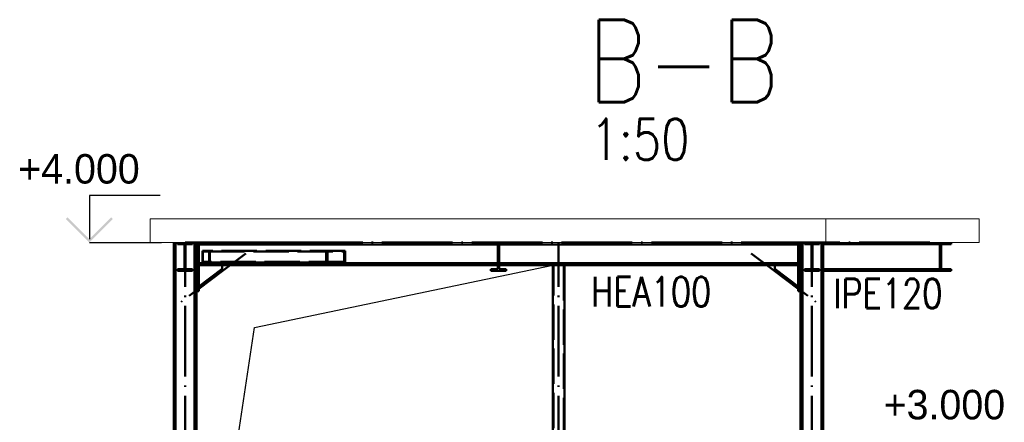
# Paper-space layout 'Layout1' of a CAD drawing. Extents: x -2 to 985, y -36 to 1353.
# Tile 8 of 73: x 113 to 197, y 93 to 127. Entities that reach past the tile are written whole.
import ezdxf

# ---------------------------------------------------------------- set-up
doc = ezdxf.new("R2010")
doc.units = 0
doc.linetypes.add('ACAD_ISO02W100', pattern=[15, 12, -3])
doc.linetypes.add('ACAD_ISO04W100', pattern=[30.5, 24, -3, 0.5, -3])
for name, color, linetype, lineweight in [('SS_KOTY-VYSKOVA', 140, 'CONTINUOUS', 25), ('SS_OPLÁŠTĚNÍ', 9, 'CONTINUOUS', 13), ('SS_PLNA_025', 7, 'CONTINUOUS', 25), ('SS_POPIS_PROFILU', 13, 'CONTINUOUS', 25), ('SS_SLOUPKY', 131, 'CONTINUOUS', 50), ('SS_SLOUPY', 143, 'CONTINUOUS', 50), ('SS_VAZNICE', 213, 'CONTINUOUS', 50), ('SS_ZTUŽENÍ', 151, 'CONTINUOUS', 50)]:
    doc.layers.add(name, color=color, linetype=linetype, lineweight=lineweight)
doc.styles.add('romans.shx', font='romans.shx', dxfattribs={"height": 5})

psp = doc.layouts.get("Layout1")

# ---------------------------------------------------------------- hatches: boundary and pattern name
at = {"layer": 'SS_KOTY-VYSKOVA'}
psp.add_hatch(color=256, dxfattribs=at).paths.add_polyline_path([(117.3582, 110.2809), (117.2168, 110.1395), (119.2168, 108.1395), (121.2168, 110.1395), (121.0754, 110.2809), (119.2168, 108.4223)])

# ---------------------------------------------------------------- linework, layer by layer
for p, q in [((125.2168, 112.1395), (119.2168, 112.1395)), ((119.2168, 112.1395), (119.2168, 108.4223)), ((119.2168, 108.1395), (125.3397, 108.1395))]:
    psp.add_line(p, q, dxfattribs=at)
at = {"layer": 'SS_OPLÁŠTĚNÍ', "color": 9, "linetype": 'Continuous', "ltscale": 0.25}
for p, q in [((124.3797, 110.1395), (181.7292, 110.1395)), ((124.3797, 108.1395), (124.3797, 110.1395)), ((181.7292, 110.1395), (194.7292, 110.1395)), ((181.7292, 110.1395), (181.7292, 108.1395)), ((194.7292, 108.1395), (194.7292, 110.1395)), ((181.7292, 108.1395), (124.3797, 108.1395)), ((194.7292, 108.1395), (181.7292, 108.1395))]:
    psp.add_line(p, q, dxfattribs=at)
at = {"layer": 'SS_PLNA_025', "elevation": -43844.2}
psp.add_lwpolyline([(128.2997, 68.1395), (133.2445, 100.9421), (158.5397, 106.2195)], dxfattribs=at)
at = {"layer": 'SS_SLOUPKY', "color": 7, "linetype": 'ACAD_ISO04W100', "ltscale": 0.25}
psp.add_line((159.0397, 28.1395), (159.0397, 108.1395), dxfattribs=at)
at = {"layer": 'SS_SLOUPKY', "color": 1, "linetype": 'Continuous', "ltscale": 0.25}
for p, q in [((158.5397, 71.0845), (158.5397, 106.2195)), ((159.5397, 71.0845), (159.5397, 106.2195))]:
    psp.add_line(p, q, dxfattribs=at)
at = {"layer": 'SS_SLOUPKY', "color": 3, "linetype": 'ACAD_ISO02W100', "ltscale": 0.25}
for p, q in [((158.5997, 28.6395), (158.5997, 106.2195)), ((159.4797, 106.2195), (159.4797, 28.6395))]:
    psp.add_line(p, q, dxfattribs=at)
at = {"layer": 'SS_SLOUPY', "color": 1, "linetype": 'Continuous', "ltscale": 0.25}
for p, q in [((126.3797, 108.1395), (126.3797, 68.1395)), ((126.5397, 56.5654), (126.5397, 108.1395)), ((128.1397, 57.8454), (128.1397, 108.1395)), ((128.2997, 57.9734), (128.2997, 108.1395)), ((128.4999, 108.0395), (128.2999, 108.0395)), ((128.2999, 108.0395), (128.2999, 104.0195)), ((128.4999, 104.0195), (128.4999, 108.0395)), ((128.5001, 108.1395), (128.5001, 106.2195)), ((128.5001, 107.9795), (179.3793, 107.9795)), ((179.3793, 106.2195), (179.3793, 108.1395)), ((179.5795, 108.0395), (179.3795, 108.0395)), ((179.3795, 108.0395), (179.3795, 104.4195)), ((179.5795, 104.0195), (179.5795, 108.0395)), ((179.5797, 71.0845), (179.5797, 108.1395)), ((179.7397, 71.0845), (179.7397, 108.1395)), ((181.3397, 48.0395), (181.3397, 108.1395)), ((181.4997, 28.7395), (181.4997, 108.1395)), ((128.4999, 106.2195), (128.5001, 106.2195)), ((179.3793, 106.3795), (128.5001, 106.3795)), ((128.5001, 106.2195), (179.3793, 106.2195)), ((130.4999, 105.7195), (130.4999, 106.2195)), ((177.3795, 106.2195), (177.3795, 105.7195)), ((179.3793, 106.2195), (179.3795, 106.2195)), ((130.4999, 105.9195), (128.4999, 104.4195)), ((128.4999, 104.2195), (130.4999, 105.7195)), ((179.3795, 104.4195), (177.3795, 105.9195)), ((177.3795, 105.7195), (179.3795, 104.2195)), ((128.2999, 104.0195), (128.4999, 104.0195)), ((179.3795, 104.4195), (179.3795, 104.2195)), ((179.3795, 104.2195), (179.3795, 104.0195)), ((179.3795, 104.0195), (179.5795, 104.0195))]:
    psp.add_line(p, q, dxfattribs=at)
at = {"layer": 'SS_SLOUPY', "color": 7, "linetype": 'ACAD_ISO04W100', "ltscale": 0.25}
for p, q in [((180.5397, 108.1395), (127.3397, 108.1395)), ((127.3397, 28.1395), (127.3397, 108.1395)), ((180.5397, 28.1395), (180.5397, 108.1395)), ((132.4999, 107.2195), (126.4999, 102.7195)), ((175.3795, 107.2195), (181.3795, 102.7195))]:
    psp.add_line(p, q, dxfattribs=at)
at = {"layer": 'SS_VAZNICE', "color": 3, "linetype": 'ACAD_ISO02W100', "ltscale": 0.25}
for p, q in [((126.6997, 108.1395), (126.6997, 108.0135)), ((126.6997, 108.0135), (127.1557, 108.0135)), ((127.2957, 107.8735), (127.2957, 106.0055)), ((127.3837, 106.0055), (127.3837, 107.8735)), ((127.5237, 108.0135), (127.9797, 108.0135)), ((127.9797, 108.0135), (127.9797, 108.1395)), ((153.2997, 108.1395), (153.2997, 108.0135)), ((153.2997, 108.0135), (153.7557, 108.0135)), ((153.8957, 106.2195), (153.8957, 107.8735)), ((153.9837, 107.8735), (153.9837, 106.2195)), ((154.1237, 108.0135), (154.5797, 108.0135)), ((154.5797, 108.0135), (154.5797, 108.1395)), ((179.8997, 108.1395), (179.8997, 108.0135)), ((179.8997, 108.0135), (180.3557, 108.0135)), ((180.4957, 107.8735), (180.4957, 106.0055)), ((180.5837, 106.0055), (180.5837, 107.8735)), ((180.7237, 108.0135), (181.1797, 108.0135)), ((181.1797, 108.0135), (181.1797, 108.1395)), ((190.5397, 108.0135), (190.5397, 108.1395)), ((191.3826, 105.8655), (191.3826, 108.0135)), ((127.1557, 105.8655), (126.6997, 105.8655)), ((126.6997, 105.8655), (126.6997, 105.7395)), ((126.6997, 105.7395), (127.9797, 105.7395)), ((127.9797, 105.8655), (127.5237, 105.8655)), ((127.9797, 105.7395), (127.9797, 105.8655)), ((180.3557, 105.8655), (179.8997, 105.8655)), ((179.8997, 105.8655), (179.8997, 105.7395)), ((179.8997, 105.7395), (181.1797, 105.7395)), ((181.1797, 105.8655), (180.7237, 105.8655)), ((181.1797, 105.7395), (181.1797, 105.8655)), ((190.5397, 105.7395), (190.5397, 105.8655))]:
    psp.add_line(p, q, dxfattribs=at)
at = {"layer": 'SS_VAZNICE', "color": 7, "linetype": 'ACAD_ISO04W100', "ltscale": 0.25}
for p, q in [((127.3397, 108.1395), (127.3397, 108.1395)), ((153.9397, 108.1395), (153.9397, 108.1395)), ((190.5397, 108.1395), (180.5397, 108.1395)), ((180.5397, 108.1395), (180.5397, 108.1395))]:
    psp.add_line(p, q, dxfattribs=at)
at = {"layer": 'SS_VAZNICE', "color": 1, "linetype": 'Continuous', "ltscale": 0.25}
for p, q in [((181.4997, 108.0135), (192.3499, 108.0135)), ((191.507, 105.8655), (191.507, 108.0135)), ((192.3499, 108.0135), (192.3499, 108.1395)), ((153.8957, 106.2195), (153.8957, 106.0055)), ((153.9837, 106.0055), (153.9837, 106.2195)), ((153.7557, 105.8655), (153.2997, 105.8655)), ((153.2997, 105.8655), (153.2997, 105.7395)), ((153.2997, 105.7395), (154.5797, 105.7395)), ((154.5797, 105.8655), (154.1237, 105.8655)), ((154.5797, 105.7395), (154.5797, 105.8655)), ((192.3499, 105.8655), (181.4997, 105.8655)), ((181.4997, 105.7395), (192.3499, 105.7395)), ((192.3499, 105.7395), (192.3499, 105.8655))]:
    psp.add_line(p, q, dxfattribs=at)
at = {"layer": 'SS_VAZNICE', "color": 3, "linetype": 'ACAD_ISO02W100', "ltscale": 0.25, "extrusion": (1.72205e-12, 4.15775e-12, -1)}
psp.add_arc((-127.1557, 107.8735), 0.14, 90, 180, dxfattribs=at)
at = {"layer": 'SS_VAZNICE', "color": 3, "linetype": 'ACAD_ISO02W100', "ltscale": 0.25, "extrusion": (-3.11839e-12, 1.29169e-12, -1)}
psp.add_arc((-127.5237, 107.8735), 0.14, 0, 90, dxfattribs=at)
at = {"layer": 'SS_VAZNICE', "color": 3, "linetype": 'ACAD_ISO02W100', "ltscale": 0.25, "extrusion": (1.29151e-12, 3.11833e-12, -1)}
psp.add_arc((-153.7557, 107.8735), 0.14, 90, 180, dxfattribs=at)
at = {"layer": 'SS_VAZNICE', "color": 3, "linetype": 'ACAD_ISO02W100', "ltscale": 0.25, "extrusion": (-4.15781e-12, 1.72223e-12, -1)}
for centre in [(-154.1237, 107.8735), (-180.7237, 107.8735)]:
    psp.add_arc(centre, 0.14, 0, 90, dxfattribs=at)
at = {"layer": 'SS_VAZNICE', "color": 3, "linetype": 'ACAD_ISO02W100', "ltscale": 0.25, "extrusion": (2.15259e-12, 5.19717e-12, -1)}
psp.add_arc((-180.3557, 107.8735), 0.14, 90, 180, dxfattribs=at)
at = {"layer": 'SS_VAZNICE', "color": 3, "linetype": 'ACAD_ISO02W100', "ltscale": 0.25, "extrusion": (1.72205e-12, -4.15763e-12, -1)}
psp.add_arc((-127.1557, 106.0055), 0.14, 180, 270, dxfattribs=at)
at = {"layer": 'SS_VAZNICE', "color": 3, "linetype": 'ACAD_ISO02W100', "ltscale": 0.25, "extrusion": (-3.11839e-12, -1.29157e-12, -1)}
psp.add_arc((-127.5237, 106.0055), 0.14, 270, 0, dxfattribs=at)
at = {"layer": 'SS_VAZNICE', "color": 1, "linetype": 'Continuous', "ltscale": 0.25, "extrusion": (1.29151e-12, -3.11821e-12, -1)}
psp.add_arc((-153.7557, 106.0055), 0.14, 180, 270, dxfattribs=at)
at = {"layer": 'SS_VAZNICE', "color": 1, "linetype": 'Continuous', "ltscale": 0.25, "extrusion": (-4.15781e-12, -1.72211e-12, -1)}
psp.add_arc((-154.1237, 106.0055), 0.14, 270, 0, dxfattribs=at)
at = {"layer": 'SS_VAZNICE', "color": 3, "linetype": 'ACAD_ISO02W100', "ltscale": 0.25, "extrusion": (2.15259e-12, -5.19705e-12, -1)}
psp.add_arc((-180.3557, 106.0055), 0.14, 180, 270, dxfattribs=at)
at = {"layer": 'SS_VAZNICE', "color": 3, "linetype": 'ACAD_ISO02W100', "ltscale": 0.25, "extrusion": (-4.15781e-12, -1.72211e-12, -1)}
psp.add_arc((-180.7237, 106.0055), 0.14, 270, 0, dxfattribs=at)
at = {"layer": 'SS_ZTUŽENÍ', "color": 7, "linetype": 'ACAD_ISO04W100', "ltscale": 0.25}
psp.add_line((140.1282, 108.1395), (127.3397, 108.1395), dxfattribs=at)
at = {"layer": 'SS_ZTUŽENÍ', "color": 3, "linetype": 'ACAD_ISO02W100', "ltscale": 0.25}
for p, q in [((129.4303, 107.4395), (128.8143, 107.4395)), ((128.8143, 107.4395), (128.8143, 106.4395)), ((128.8513, 107.3795), (129.3933, 107.3795)), ((128.8513, 107.3795), (128.8513, 106.4995)), ((129.3933, 107.3795), (140.8425, 107.3795)), ((129.3933, 107.3795), (129.3933, 106.4995)), ((140.9399, 107.4395), (129.4303, 107.4395)), ((129.4303, 107.4395), (129.4303, 106.4395)), ((139.3165, 106.4395), (139.3165, 107.4395)), ((139.4139, 106.4995), (139.4139, 107.3795)), ((140.8425, 106.4995), (140.8425, 107.3795)), ((140.9399, 106.4395), (140.9399, 107.4395)), ((128.8143, 106.4395), (129.4303, 106.4395)), ((129.3933, 106.4995), (128.8513, 106.4995)), ((140.8425, 106.4995), (129.3933, 106.4995)), ((129.4303, 106.4395), (140.9399, 106.4395))]:
    psp.add_line(p, q, dxfattribs=at)

# ---------------------------------------------------------------- texts
at = {"layer": 'SS_KOTY-VYSKOVA'}
for s, p in [('+4.000', (113.1749, 113.1395)), ('+3.000', (186.6193, 93.1395))]:
    psp.add_text(s, height=2.5, dxfattribs=at).set_placement(p)
at = {"layer": 'SS_POPIS_PROFILU', "color": 6, "style": 'romans.shx', "width": 0.8}
psp.add_text('B-B', height=7, dxfattribs=at).set_placement((161.4923, 120.0395))
at = {"layer": 'SS_POPIS_PROFILU', "color": 2, "style": 'romans.shx', "width": 0.8}
psp.add_text('1:50', height=3.5, dxfattribs=at).set_placement((161.7425, 115.1395))
at = {"layer": 'SS_POPIS_PROFILU', "color": 13, "style": 'romans.shx', "width": 0.8}
for s, p in [('HEA100', (161.7987, 102.7195)), ('IPE120', (182.3517, 102.5614))]:
    psp.add_text(s, height=2.5, dxfattribs=at).set_placement(p)

doc.saveas('drawing.dxf')
